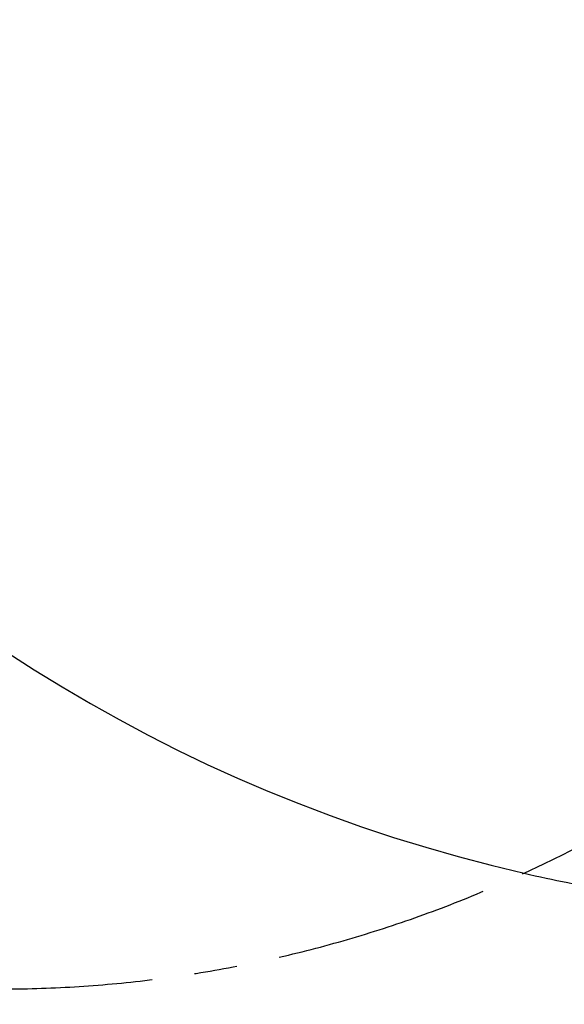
# Model space of a CAD drawing. Header units: millimetres. Extents: x 0 to 11920, y 0 to 8400.
# Tile 4 of 48: x 1896 to 2539, y 3936 to 5100. Entities that reach past the tile are written whole.
import ezdxf

# ---------------------------------------------------------------- set-up
doc = ezdxf.new("R2010")
doc.units = ezdxf.units.MM
doc.header["$LTSCALE"] = 20
doc.linetypes.add('CENTERX2', pattern=[20.32, 12.7, -2.54, 2.54, -2.54])
doc.layers.add('THICK_LINE', color=7, linetype='Continuous')

msp = doc.modelspace()

# ---------------------------------------------------------------- linework, layer by layer
at = {"layer": 'THICK_LINE'}
for centre, radius, start, end in [((2909.3382033, 5912.0024736), 1867.9440779, 180.8048098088, 257.0866403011), ((1871.6157871, 5428.1045639), 1473.7, 294.8913702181, 357.0948125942), ((2909.3382033, 5912.0024736), 2621, 212, 335)]:
    msp.add_arc(centre, radius, start, end, dxfattribs=at)
at = {"layer": 'THICK_LINE', "linetype": 'CENTERX2'}
for centre, radius, start, end in [((1871.6157871, 5428.1045639), 1473.7, 267.1601255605, 294.8913702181), ((2909.3382033, 5912.0024736), 1867.9440779, 257.0866403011, 282.9133596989)]:
    msp.add_arc(centre, radius, start, end, dxfattribs=at)

doc.saveas('drawing.dxf')
